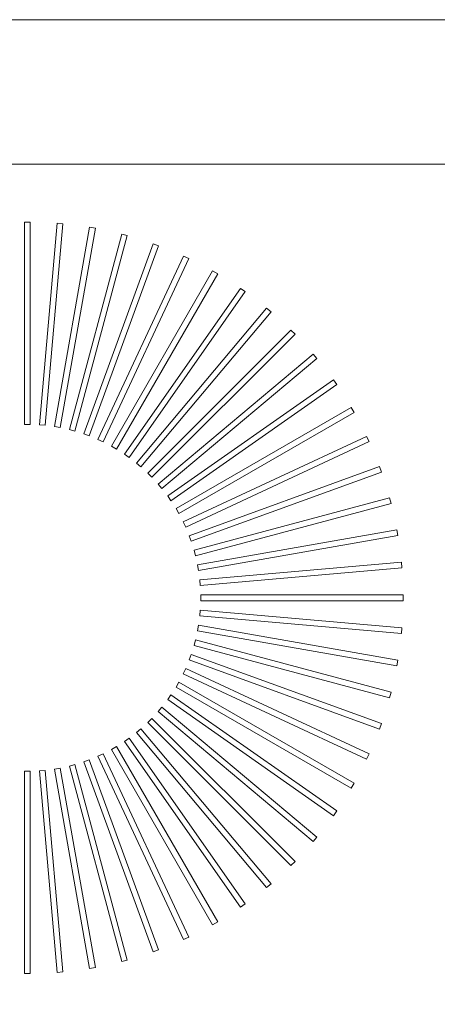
# Model space of a CAD drawing. Header units: millimetres. Extents: x -750 to 72845, y -24282 to 18874.
# Tile 136 of 154: x 70643 to 70788, y 14677 to 15018. Entities that reach past the tile are written whole.
import ezdxf

# ---------------------------------------------------------------- set-up
doc = ezdxf.new("R2010")
doc.units = ezdxf.units.MM
doc.header["$MEASUREMENT"] = 0
doc.layers.add('IRISH HOUSE_HYD AIRPORT_DRAINAGE LAYOUT 1$0$GREY SCALE', color=8, linetype='Continuous')
doc.layers.add('IRISH HOUSE_HYD AIRPORT_DRAINAGE LAYOUT 1$0$GREYSCALE', color=8, linetype='Continuous', lineweight=0)
doc.layers.add('M-MEP-ELPR-EQUIP', color=6, linetype='Continuous', lineweight=20)

# ---------------------------------------------------------------- blocks, each defined once
blk = doc.blocks.new('IRISH HOUSE_HYD AIRPORT_DRAINAGE LAYOUT 1$0$FLOOR PLAN')
at = {"layer": 'IRISH HOUSE_HYD AIRPORT_DRAINAGE LAYOUT 1$0$GREYSCALE', "color": 8, "lineweight": 0}
for p, q in [((20504.5, 14968.01), (21074.88, 14968.01)), ((20646.84, 14947.96), (20644.84, 14947.96)), ((20644.84, 14947.96), (20644.84, 14877.79)), ((20646.84, 14947.96, 902.48), (20644.84, 14947.96, 902.48)), ((20644.84, 14947.96, 902.48), (20644.84, 14877.79, 902.48)), ((20646.84, 14877.79), (20646.84, 14947.96)), ((20646.84, 14877.79, 902.48), (20646.84, 14947.96, 902.48)), ((20656.2, 14947.55), (20650.09, 14877.65)), ((20656.2, 14947.55, 902.48), (20650.09, 14877.65, 902.48)), ((20652.08, 14877.47), (20658.2, 14947.37)), ((20652.08, 14877.47, 902.48), (20658.2, 14947.37, 902.48)), ((20667.48, 14946.15), (20655.3, 14877.05)), ((20667.48, 14946.15, 902.48), (20655.3, 14877.05, 902.48)), ((20658.2, 14947.37), (20656.2, 14947.55)), ((20658.2, 14947.37, 902.48), (20656.2, 14947.55, 902.48)), ((20657.27, 14876.7), (20669.46, 14945.8)), ((20657.27, 14876.7, 902.48), (20669.46, 14945.8, 902.48)), ((20669.46, 14945.8), (20667.48, 14946.15)), ((20669.46, 14945.8, 902.48), (20667.48, 14946.15, 902.48)), ((20678.6, 14943.78), (20660.44, 14876)), ((20678.6, 14943.78, 902.48), (20660.44, 14876, 902.48)), ((20662.38, 14875.48), (20680.54, 14943.26)), ((20662.38, 14875.48, 902.48), (20680.54, 14943.26, 902.48)), ((20680.54, 14943.26), (20678.6, 14943.78)), ((20680.54, 14943.26, 902.48), (20678.6, 14943.78, 902.48)), ((20689.47, 14940.44), (20665.47, 14874.5)), ((20689.47, 14940.44, 902.48), (20665.47, 14874.5, 902.48)), ((20667.35, 14873.82), (20691.35, 14939.75)), ((20667.35, 14873.82, 902.48), (20691.35, 14939.75, 902.48)), ((20691.35, 14939.75), (20689.47, 14940.44)), ((20691.35, 14939.75, 902.48), (20689.47, 14940.44, 902.48)), ((20700.01, 14936.17), (20670.35, 14872.58)), ((20700.01, 14936.17, 902.48), (20670.35, 14872.58, 902.48)), ((20672.17, 14871.73), (20701.82, 14935.32)), ((20672.17, 14871.73, 902.48), (20701.82, 14935.32, 902.48)), ((20701.82, 14935.32), (20700.01, 14936.17)), ((20701.82, 14935.32, 902.48), (20700.01, 14936.17, 902.48)), ((20710.13, 14931), (20675.05, 14870.23)), ((20710.13, 14931, 902.48), (20675.05, 14870.23, 902.48)), ((20676.78, 14869.23), (20711.87, 14930)), ((20676.78, 14869.23, 902.48), (20711.87, 14930, 902.48)), ((20711.87, 14930), (20710.13, 14931)), ((20711.87, 14930, 902.48), (20710.13, 14931, 902.48)), ((20719.77, 14924.96), (20679.52, 14867.48)), ((20719.77, 14924.96, 902.48), (20679.52, 14867.48, 902.48)), ((20721.41, 14923.81), (20719.77, 14924.96)), ((20721.41, 14923.81, 902.48), (20719.77, 14924.96, 902.48)), ((20681.16, 14866.33), (20721.41, 14923.81)), ((20681.16, 14866.33, 902.48), (20721.41, 14923.81, 902.48)), ((20728.84, 14918.11), (20683.73, 14864.36)), ((20728.84, 14918.11, 902.48), (20683.73, 14864.36, 902.48)), ((20730.37, 14916.82), (20728.84, 14918.11)), ((20730.37, 14916.82, 902.48), (20728.84, 14918.11, 902.48)), ((20685.27, 14863.07), (20730.37, 14916.82)), ((20685.27, 14863.07, 902.48), (20730.37, 14916.82, 902.48)), ((20737.28, 14910.5), (20687.66, 14860.88)), ((20737.28, 14910.5, 902.48), (20687.66, 14860.88, 902.48)), ((20689.08, 14859.46), (20738.7, 14909.08)), ((20689.08, 14859.46, 902.48), (20738.7, 14909.08, 902.48)), ((20738.7, 14909.08), (20737.28, 14910.5)), ((20738.7, 14909.08, 902.48), (20737.28, 14910.5, 902.48)), ((20745.02, 14902.17), (20691.27, 14857.07)), ((20745.02, 14902.17, 902.48), (20691.27, 14857.07, 902.48)), ((20746.31, 14900.64), (20745.02, 14902.17)), ((20746.31, 14900.64, 902.48), (20745.02, 14902.17, 902.48)), ((20692.56, 14855.53), (20746.31, 14900.64)), ((20692.56, 14855.53, 902.48), (20746.31, 14900.64, 902.48)), ((20752.01, 14893.21), (20694.53, 14852.96)), ((20752.01, 14893.21, 902.48), (20694.53, 14852.96, 902.48)), ((20695.68, 14851.32), (20753.16, 14891.57)), ((20695.68, 14851.32, 902.48), (20753.16, 14891.57, 902.48)), ((20753.16, 14891.57), (20752.01, 14893.21)), ((20753.16, 14891.57, 902.48), (20752.01, 14893.21, 902.48)), ((20758.2, 14883.67), (20697.43, 14848.58)), ((20758.2, 14883.67, 902.48), (20697.43, 14848.58, 902.48)), ((20698.43, 14846.85), (20759.2, 14881.93)), ((20698.43, 14846.85, 902.48), (20759.2, 14881.93, 902.48)), ((20759.2, 14881.93), (20758.2, 14883.67)), ((20759.2, 14881.93, 902.48), (20758.2, 14883.67, 902.48)), ((20644.84, 14877.79), (20646.84, 14877.79)), ((20644.84, 14877.79, 902.48), (20646.84, 14877.79, 902.48)), ((20650.09, 14877.65), (20652.08, 14877.47)), ((20650.09, 14877.65, 902.48), (20652.08, 14877.47, 902.48)), ((20655.3, 14877.05), (20657.27, 14876.7)), ((20655.3, 14877.05, 902.48), (20657.27, 14876.7, 902.48)), ((20660.44, 14876), (20662.38, 14875.48)), ((20660.44, 14876, 902.48), (20662.38, 14875.48, 902.48)), ((20665.47, 14874.5), (20667.35, 14873.82)), ((20665.47, 14874.5, 902.48), (20667.35, 14873.82, 902.48)), ((20670.35, 14872.58), (20672.17, 14871.73)), ((20670.35, 14872.58, 902.48), (20672.17, 14871.73, 902.48)), ((20675.05, 14870.23), (20676.78, 14869.23)), ((20675.05, 14870.23, 902.48), (20676.78, 14869.23, 902.48)), ((20763.52, 14873.62), (20699.93, 14843.97)), ((20763.52, 14873.62, 902.48), (20699.93, 14843.97, 902.48)), ((20700.78, 14842.15), (20764.37, 14871.81)), ((20700.78, 14842.15, 902.48), (20764.37, 14871.81, 902.48)), ((20764.37, 14871.81), (20763.52, 14873.62)), ((20764.37, 14871.81, 902.48), (20763.52, 14873.62, 902.48)), ((20679.52, 14867.48), (20681.16, 14866.33)), ((20679.52, 14867.48, 902.48), (20681.16, 14866.33, 902.48)), ((20683.73, 14864.36), (20685.27, 14863.07)), ((20683.73, 14864.36, 902.48), (20685.27, 14863.07, 902.48)), ((20687.66, 14860.88), (20689.08, 14859.46)), ((20687.66, 14860.88, 902.48), (20689.08, 14859.46, 902.48)), ((20767.95, 14863.15), (20702.02, 14839.15)), ((20767.95, 14863.15, 902.48), (20702.02, 14839.15, 902.48)), ((20702.7, 14837.27), (20768.64, 14861.27)), ((20702.7, 14837.27, 902.48), (20768.64, 14861.27, 902.48)), ((20768.64, 14861.27), (20767.95, 14863.15)), ((20768.64, 14861.27, 902.48), (20767.95, 14863.15, 902.48)), ((20691.27, 14857.07), (20692.56, 14855.53)), ((20691.27, 14857.07, 902.48), (20692.56, 14855.53, 902.48)), ((20694.53, 14852.96), (20695.68, 14851.32)), ((20694.53, 14852.96, 902.48), (20695.68, 14851.32, 902.48)), ((20771.46, 14852.34), (20703.68, 14834.18)), ((20771.46, 14852.34, 902.48), (20703.68, 14834.18, 902.48)), ((20704.2, 14832.24), (20771.98, 14850.4)), ((20704.2, 14832.24, 902.48), (20771.98, 14850.4, 902.48)), ((20771.98, 14850.4), (20771.46, 14852.34)), ((20771.98, 14850.4, 902.48), (20771.46, 14852.34, 902.48)), ((20697.43, 14848.58), (20698.43, 14846.85)), ((20697.43, 14848.58, 902.48), (20698.43, 14846.85, 902.48)), ((20699.93, 14843.97), (20700.78, 14842.15)), ((20699.93, 14843.97, 902.48), (20700.78, 14842.15, 902.48)), ((20774, 14841.26), (20704.9, 14829.07)), ((20774, 14841.26, 902.48), (20704.9, 14829.07, 902.48)), ((20774.35, 14839.28), (20774, 14841.26)), ((20774.35, 14839.28, 902.48), (20774, 14841.26, 902.48)), ((20702.02, 14839.15), (20702.7, 14837.27)), ((20702.02, 14839.15, 902.48), (20702.7, 14837.27, 902.48)), ((20705.25, 14827.1), (20774.35, 14839.28)), ((20705.25, 14827.1, 902.48), (20774.35, 14839.28, 902.48)), ((20703.68, 14834.18), (20704.2, 14832.24)), ((20703.68, 14834.18, 902.48), (20704.2, 14832.24, 902.48)), ((20775.57, 14830), (20705.67, 14823.88)), ((20775.57, 14830, 902.48), (20705.67, 14823.88, 902.48)), ((20775.75, 14828), (20775.57, 14830)), ((20775.75, 14828, 902.48), (20775.57, 14830, 902.48)), ((20704.9, 14829.07), (20705.25, 14827.1)), ((20704.9, 14829.07, 902.48), (20705.25, 14827.1, 902.48)), ((20705.85, 14821.88), (20775.75, 14828)), ((20705.85, 14821.88, 902.48), (20775.75, 14828, 902.48)), ((20705.67, 14823.88), (20705.85, 14821.88)), ((20705.67, 14823.88, 902.48), (20705.85, 14821.88, 902.48)), ((20776.16, 14818.64), (20705.99, 14818.64)), ((20705.99, 14818.64), (20705.99, 14816.64)), ((20776.16, 14818.64, 902.48), (20705.99, 14818.64, 902.48)), ((20705.99, 14818.64, 902.48), (20705.99, 14816.64, 902.48)), ((20705.99, 14816.64), (20776.16, 14816.64)), ((20705.99, 14816.64, 902.48), (20776.16, 14816.64, 902.48)), ((20776.16, 14816.64), (20776.16, 14818.64)), ((20776.16, 14816.64, 902.48), (20776.16, 14818.64, 902.48)), ((20705.85, 14813.4), (20705.67, 14811.4)), ((20705.85, 14813.4, 902.48), (20705.67, 14811.4, 902.48)), ((20775.75, 14807.28), (20705.85, 14813.4)), ((20775.75, 14807.28, 902.48), (20705.85, 14813.4, 902.48)), ((20705.67, 14811.4), (20775.57, 14805.29)), ((20705.67, 14811.4, 902.48), (20775.57, 14805.29, 902.48)), ((20705.25, 14808.18), (20704.9, 14806.21)), ((20705.25, 14808.18, 902.48), (20704.9, 14806.21, 902.48)), ((20704.9, 14806.21), (20774, 14794.03)), ((20704.9, 14806.21, 902.48), (20774, 14794.03, 902.48)), ((20774.35, 14796), (20705.25, 14808.18)), ((20774.35, 14796, 902.48), (20705.25, 14808.18, 902.48)), ((20775.57, 14805.29), (20775.75, 14807.28)), ((20775.57, 14805.29, 902.48), (20775.75, 14807.28, 902.48)), ((20704.2, 14803.04), (20703.68, 14801.11)), ((20704.2, 14803.04, 902.48), (20703.68, 14801.11, 902.48)), ((20771.98, 14784.88), (20704.2, 14803.04)), ((20771.98, 14784.88, 902.48), (20704.2, 14803.04, 902.48)), ((20703.68, 14801.11), (20771.46, 14782.95)), ((20703.68, 14801.11, 902.48), (20771.46, 14782.95, 902.48)), ((20702.7, 14798.01), (20702.02, 14796.13)), ((20702.7, 14798.01, 902.48), (20702.02, 14796.13, 902.48)), ((20702.02, 14796.13), (20767.95, 14772.13)), ((20702.02, 14796.13, 902.48), (20767.95, 14772.13, 902.48)), ((20768.64, 14774.01), (20702.7, 14798.01)), ((20768.64, 14774.01, 902.48), (20702.7, 14798.01, 902.48)), ((20774, 14794.03), (20774.35, 14796)), ((20774, 14794.03, 902.48), (20774.35, 14796, 902.48)), ((20700.78, 14793.13), (20699.93, 14791.31)), ((20700.78, 14793.13, 902.48), (20699.93, 14791.31, 902.48)), ((20764.37, 14763.48), (20700.78, 14793.13)), ((20764.37, 14763.48, 902.48), (20700.78, 14793.13, 902.48)), ((20698.43, 14788.44), (20697.43, 14786.7)), ((20698.43, 14788.44, 902.48), (20697.43, 14786.7, 902.48)), ((20759.2, 14753.35), (20698.43, 14788.44)), ((20759.2, 14753.35, 902.48), (20698.43, 14788.44, 902.48)), ((20699.93, 14791.31), (20763.52, 14761.66)), ((20699.93, 14791.31, 902.48), (20763.52, 14761.66, 902.48)), ((20697.43, 14786.7), (20758.2, 14751.62)), ((20697.43, 14786.7, 902.48), (20758.2, 14751.62, 902.48)), ((20771.46, 14782.95), (20771.98, 14784.88)), ((20771.46, 14782.95, 902.48), (20771.98, 14784.88, 902.48)), ((20695.68, 14783.96), (20694.53, 14782.32)), ((20695.68, 14783.96, 902.48), (20694.53, 14782.32, 902.48)), ((20694.53, 14782.32), (20752.01, 14742.07)), ((20694.53, 14782.32, 902.48), (20752.01, 14742.07, 902.48)), ((20753.16, 14743.72), (20695.68, 14783.96)), ((20753.16, 14743.72, 902.48), (20695.68, 14783.96, 902.48)), ((20692.56, 14779.75), (20691.27, 14778.21)), ((20692.56, 14779.75, 902.48), (20691.27, 14778.21, 902.48)), ((20691.27, 14778.21), (20745.02, 14733.11)), ((20691.27, 14778.21, 902.48), (20745.02, 14733.11, 902.48)), ((20746.31, 14734.64), (20692.56, 14779.75)), ((20746.31, 14734.64, 902.48), (20692.56, 14779.75, 902.48)), ((20689.08, 14775.82), (20687.66, 14774.4)), ((20689.08, 14775.82, 902.48), (20687.66, 14774.4, 902.48)), ((20738.7, 14726.2), (20689.08, 14775.82)), ((20738.7, 14726.2, 902.48), (20689.08, 14775.82, 902.48)), ((20685.27, 14772.21), (20683.73, 14770.92)), ((20685.27, 14772.21, 902.48), (20683.73, 14770.92, 902.48)), ((20730.37, 14718.46), (20685.27, 14772.21)), ((20730.37, 14718.46, 902.48), (20685.27, 14772.21, 902.48)), ((20687.66, 14774.4), (20737.28, 14724.79)), ((20687.66, 14774.4, 902.48), (20737.28, 14724.79, 902.48)), ((20767.95, 14772.13), (20768.64, 14774.01)), ((20767.95, 14772.13, 902.48), (20768.64, 14774.01, 902.48)), ((20681.16, 14768.95), (20679.52, 14767.8)), ((20681.16, 14768.95, 902.48), (20679.52, 14767.8, 902.48)), ((20679.52, 14767.8), (20719.77, 14710.32)), ((20679.52, 14767.8, 902.48), (20719.77, 14710.32, 902.48)), ((20721.41, 14711.47), (20681.16, 14768.95)), ((20721.41, 14711.47, 902.48), (20681.16, 14768.95, 902.48)), ((20683.73, 14770.92), (20728.84, 14717.17)), ((20683.73, 14770.92, 902.48), (20728.84, 14717.17, 902.48)), ((20676.78, 14766.06), (20675.05, 14765.05)), ((20676.78, 14766.06, 902.48), (20675.05, 14765.05, 902.48)), ((20675.05, 14765.05), (20710.13, 14704.28)), ((20675.05, 14765.05, 902.48), (20710.13, 14704.28, 902.48)), ((20711.87, 14705.29), (20676.78, 14766.06)), ((20711.87, 14705.29, 902.48), (20676.78, 14766.06, 902.48)), ((20667.35, 14761.47), (20665.47, 14760.78)), ((20667.35, 14761.47, 902.48), (20665.47, 14760.78, 902.48)), ((20691.35, 14695.53), (20667.35, 14761.47)), ((20691.35, 14695.53, 902.48), (20667.35, 14761.47, 902.48)), ((20672.17, 14763.55), (20670.35, 14762.71)), ((20672.17, 14763.55, 902.48), (20670.35, 14762.71, 902.48)), ((20670.35, 14762.71), (20700.01, 14699.11)), ((20670.35, 14762.71, 902.48), (20700.01, 14699.11, 902.48)), ((20701.82, 14699.96), (20672.17, 14763.55)), ((20701.82, 14699.96, 902.48), (20672.17, 14763.55, 902.48)), ((20763.52, 14761.66), (20764.37, 14763.48)), ((20763.52, 14761.66, 902.48), (20764.37, 14763.48, 902.48)), ((20652.08, 14757.81), (20650.09, 14757.64)), ((20652.08, 14757.81, 902.48), (20650.09, 14757.64, 902.48)), ((20650.09, 14757.64), (20656.2, 14687.73)), ((20650.09, 14757.64, 902.48), (20656.2, 14687.73, 902.48)), ((20658.2, 14687.91), (20652.08, 14757.81)), ((20658.2, 14687.91, 902.48), (20652.08, 14757.81, 902.48)), ((20657.27, 14758.58), (20655.3, 14758.24)), ((20657.27, 14758.58, 902.48), (20655.3, 14758.24, 902.48)), ((20655.3, 14758.24), (20667.48, 14689.13)), ((20655.3, 14758.24, 902.48), (20667.48, 14689.13, 902.48)), ((20669.46, 14689.48), (20657.27, 14758.58)), ((20669.46, 14689.48, 902.48), (20657.27, 14758.58, 902.48)), ((20662.38, 14759.8), (20660.44, 14759.29)), ((20662.38, 14759.8, 902.48), (20660.44, 14759.29, 902.48)), ((20660.44, 14759.29), (20678.6, 14691.51)), ((20660.44, 14759.29, 902.48), (20678.6, 14691.51, 902.48)), ((20680.54, 14692.03), (20662.38, 14759.8)), ((20680.54, 14692.03, 902.48), (20662.38, 14759.8, 902.48)), ((20665.47, 14760.78), (20689.47, 14694.84)), ((20665.47, 14760.78, 902.48), (20689.47, 14694.84, 902.48)), ((20646.84, 14757.5), (20644.84, 14757.5)), ((20644.84, 14757.5), (20644.84, 14687.33)), ((20646.84, 14757.5, 902.48), (20644.84, 14757.5, 902.48)), ((20644.84, 14757.5, 902.48), (20644.84, 14687.33, 902.48)), ((20646.84, 14687.33), (20646.84, 14757.5)), ((20646.84, 14687.33, 902.48), (20646.84, 14757.5, 902.48)), ((20758.2, 14751.62), (20759.2, 14753.35)), ((20758.2, 14751.62, 902.48), (20759.2, 14753.35, 902.48)), ((20752.01, 14742.07), (20753.16, 14743.72)), ((20752.01, 14742.07, 902.48), (20753.16, 14743.72, 902.48)), ((20745.02, 14733.11), (20746.31, 14734.64)), ((20745.02, 14733.11, 902.48), (20746.31, 14734.64, 902.48)), ((20737.28, 14724.79), (20738.7, 14726.2)), ((20737.28, 14724.79, 902.48), (20738.7, 14726.2, 902.48)), ((20728.84, 14717.17), (20730.37, 14718.46)), ((20728.84, 14717.17, 902.48), (20730.37, 14718.46, 902.48)), ((20719.77, 14710.32), (20721.41, 14711.47)), ((20719.77, 14710.32, 902.48), (20721.41, 14711.47, 902.48)), ((20710.13, 14704.28), (20711.87, 14705.29)), ((20710.13, 14704.28, 902.48), (20711.87, 14705.29, 902.48)), ((20700.01, 14699.11), (20701.82, 14699.96)), ((20700.01, 14699.11, 902.48), (20701.82, 14699.96, 902.48)), ((20689.47, 14694.84), (20691.35, 14695.53)), ((20689.47, 14694.84, 902.48), (20691.35, 14695.53, 902.48)), ((20667.48, 14689.13), (20669.46, 14689.48)), ((20667.48, 14689.13, 902.48), (20669.46, 14689.48, 902.48)), ((20678.6, 14691.51), (20680.54, 14692.03)), ((20678.6, 14691.51, 902.48), (20680.54, 14692.03, 902.48)), ((20644.84, 14687.33), (20646.84, 14687.33)), ((20644.84, 14687.33, 902.48), (20646.84, 14687.33, 902.48)), ((20656.2, 14687.73), (20658.2, 14687.91)), ((20656.2, 14687.73, 902.48), (20658.2, 14687.91, 902.48))]:
    blk.add_line(p, q, dxfattribs=at)
at = {"layer": 'IRISH HOUSE_HYD AIRPORT_DRAINAGE LAYOUT 1$0$GREYSCALE', "color": 8, "lineweight": 0, "ltscale": 0.25, "invisible_edges": 1}
blk.add_3dface([(21080.39, 15018.13, 902.18), (21074.88, 14968.01, 902.18), (20504.5, 14968.01, 902.18), (20504.5, 15018.13, 902.18)], dxfattribs=at)
at = {"layer": 'IRISH HOUSE_HYD AIRPORT_DRAINAGE LAYOUT 1$0$GREYSCALE', "color": 8, "lineweight": 0}
blk.add_3dface([(21074.88, 14968.01, 902.18), (21074.88, 14266.31, 902.18), (20504.5, 14266.31, 902.18), (20504.5, 14968.01, 902.18)], dxfattribs=at)
blk = doc.blocks.new('IRISH HOUSE_HYD AIRPORT_DRAINAGE LAYOUT 1')
at = {"layer": 'IRISH HOUSE_HYD AIRPORT_DRAINAGE LAYOUT 1$0$GREY SCALE'}
blk.add_blockref('IRISH HOUSE_HYD AIRPORT_DRAINAGE LAYOUT 1$0$FLOOR PLAN', (0, 0), dxfattribs=at)

msp = doc.modelspace()

# ---------------------------------------------------------------- block references
at = {"layer": 'M-MEP-ELPR-EQUIP'}
msp.add_blockref('IRISH HOUSE_HYD AIRPORT_DRAINAGE LAYOUT 1', (50000, 0), dxfattribs=at)

doc.saveas('drawing.dxf')
